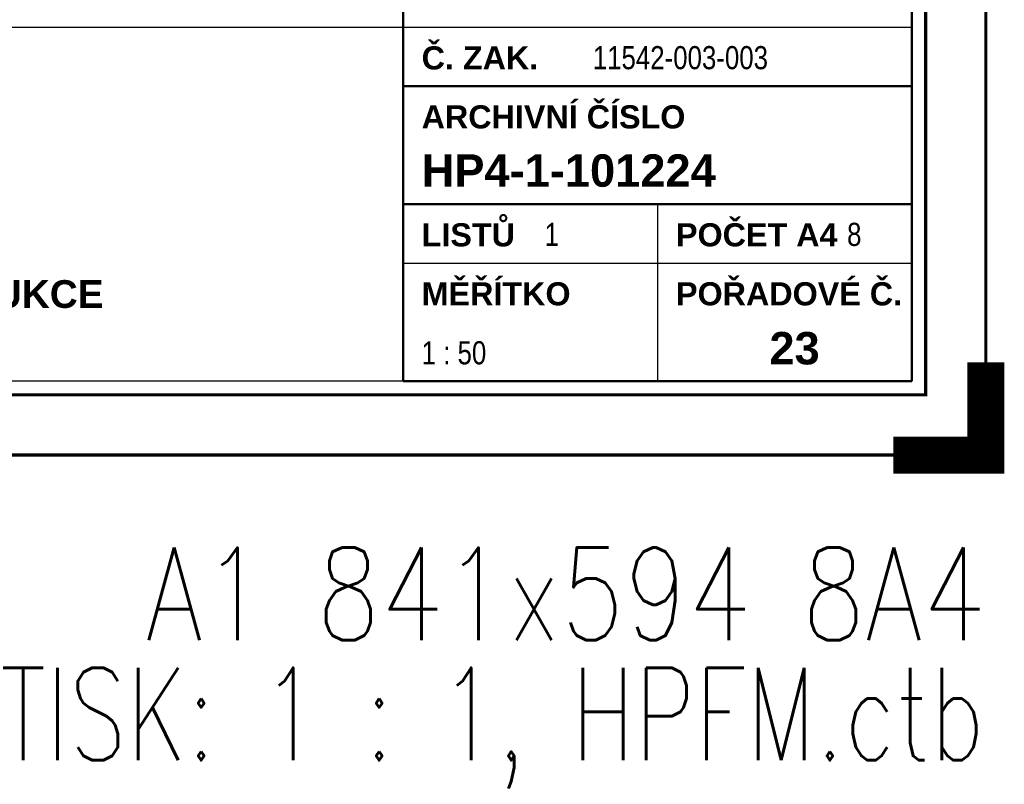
# Paper-space layout 'Layout1' of a CAD drawing. Extents: x -2 to 1033, y -36 to 596.
# Tile 26 of 56: x 737 to 843, y -36 to 47. Entities that reach past the tile are written whole.
import ezdxf
from ezdxf.enums import TextEntityAlignment as Align

# ---------------------------------------------------------------- set-up
doc = ezdxf.new("R2010")
doc.units = 0
doc.layers.get('DEFPOINTS').update_dxf_attribs({"color": 132, "linetype": 'CONTINUOUS'})
doc.layers.add('RAMECEK_HP', color=251, linetype='CONTINUOUS')
doc.layers.add('RAZITKO_HP', color=222, linetype='CONTINUOUS')
doc.styles.add('RAZITKO_HP_ARIAL_B', font='arialbd.ttf')
doc.styles.add('RAZITKO_HP_ARIAL_N', font='arial.ttf', dxfattribs={"width": 0.8})
doc.styles.add('ROMANS', font='romans.shx', dxfattribs={"width": 0.8})

# ---------------------------------------------------------------- blocks, each defined once
blk = doc.blocks.new('*U6')
at = {"layer": 'DEFPOINTS'}
blk.add_lwpolyline([(841, 0), (631, 0), (631, 297), (841, 297)], close=True, dxfattribs=at)
at = {"layer": 'RAMECEK_HP', "lineweight": 35, "const_width": 0.35}
for points in [[(0, 594), (0, 0), (841, 0), (841, 594)], [(6.5, 587.5), (6.5, 6.5), (834.5, 6.5), (834.5, 587.5)]]:
    blk.add_lwpolyline(points, close=True, dxfattribs=at)
at = {"layer": 'RAMECEK_HP', "lineweight": 40, "const_width": 4}
blk.add_lwpolyline([(841, 10), (841, 0), (831, 0)], dxfattribs=at)
at = {"layer": 'DEFPOINTS', "style": 'ROMANS', "width": 0.8}
blk.add_text('A1 841x594 8A4', height=10, dxfattribs=at).set_placement((841, -20), align=Align.RIGHT)
blk.add_attdef('TISK', text='', height=10, dxfattribs=at).set_placement((841, -33), align=Align.RIGHT)

psp = doc.layouts.get("Layout1")

# ---------------------------------------------------------------- linework, layer by layer
at = {"layer": 'RAZITKO_HP', "lineweight": 50}
for p, q in [((778, 84.5), (778, 8)), ((833, 84.5), (833, 8)), ((778, 39.875), (833, 39.875)), ((778, 27.125), (833, 27.125)), ((833, 8), (778, 8))]:
    psp.add_line(p, q, dxfattribs=at)
at = {"layer": 'RAZITKO_HP', "lineweight": 25}
for p, q in [((661, 46.25), (778, 46.25)), ((778, 46.25), (833, 46.25)), ((805.5, 27.125), (805.5, 8)), ((778, 20.75), (833, 20.75)), ((778, 8), (661, 8))]:
    psp.add_line(p, q, dxfattribs=at)

# ---------------------------------------------------------------- block references
at = {"layer": 'RAMECEK_HP'}
psp.add_blockref('*U6', (0, 0), dxfattribs=at).add_auto_attribs({'TISK': 'TISK: 1 : 1, HPFM.ctb'})

# ---------------------------------------------------------------- texts
at = {"layer": 'RAZITKO_HP', "lineweight": 35, "style": 'RAZITKO_HP_ARIAL_B'}
for s, p in [('Č. ZAK.', (780, 41.675)), ('ARCHIVNÍ ČÍSLO', (780, 35.3)), ('LISTŮ', (780, 22.55)), ('POČET A4', (807.5, 22.55)), ('MĚŘÍTKO', (780, 16.175)), ('POŘADOVÉ Č.', (807.5, 16.175))]:
    psp.add_text(s, height=2.5, dxfattribs=at).set_placement(p)
at = {"layer": 'RAZITKO_HP', "style": 'RAZITKO_HP_ARIAL_N', "width": 0.8}
for s, p in [('11542-003-003', (798.5, 41.7)), ('1', (793.3, 22.6)), ('8', (826, 22.6)), ('1 : 50', (780, 9.8))]:
    psp.add_text(s, height=2.5, dxfattribs=at).set_placement(p)
at = {"layer": 'RAZITKO_HP', "style": 'RAZITKO_HP_ARIAL_B'}
for s, p in [('HP4-1-101224', (780, 29)), ('23', (817.6, 9.8))]:
    psp.add_text(s, height=3.5, dxfattribs=at).set_placement(p)
psp.add_text('OCELOVÉ KONSTRUKCE', height=3, dxfattribs=at).set_placement((720, 17.4), align=Align.MIDDLE_CENTER)

doc.saveas('drawing.dxf')
